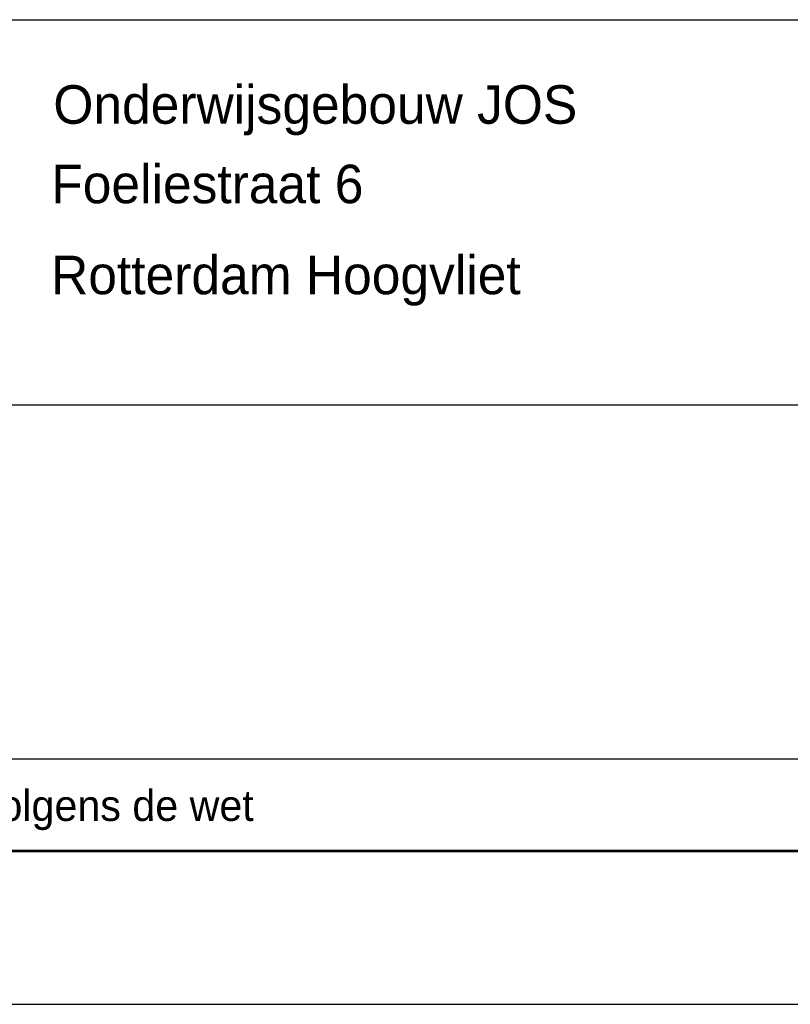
# Model space of a CAD drawing. Extents: x 0 to 84868, y 0 to 29700.
# Tile 6 of 50: x 26782 to 31783, y 0 to 6390. Entities that reach past the tile are written whole.
import ezdxf
from ezdxf.enums import TextEntityAlignment as Align

# ---------------------------------------------------------------- set-up
doc = ezdxf.new("R2010")
doc.units = 0
doc.header["$LTSCALE"] = 100
for name, color, linetype in [('00att025', 2, 'Continuous'), ('00att035', 3, 'Continuous'), ('00att050', 4, 'Continuous'), ('00kad025', 2, 'Continuous'), ('00kad070', 5, 'Continuous'), ('BL$2----', 7, 'Continuous'), ('BL$4----', 7, 'Continuous')]:
    doc.layers.add(name, color=color, linetype=linetype)
doc.styles.add('BURO-018', font='BUROFONT.shx', dxfattribs={"height": 180})
doc.styles.add('BURO-025', font='BUROFONT.shx', dxfattribs={"height": 250})
doc.styles.add('BURO-050', font='BUROFONT.shx', dxfattribs={"height": 500})

# ---------------------------------------------------------------- blocks, each defined once
blk = doc.blocks.new('A3-HOR')
at = {"layer": '00kad025', "linetype": 'Continuous'}
blk.add_line((0, 0), (420, 0), dxfattribs=at)
at = {"layer": '00kad070', "linetype": 'Continuous'}
blk.add_line((10, 10), (410, 10), dxfattribs=at)
blk = doc.blocks.new('STEMPEL GEERDIJK-NIEUW')
at = {"color": 5, "ltscale": 0.5}
for p, q in [((-209.9, 63.9), (-9.9, 63.9)), ((-209.9, 38.9), (-9.9, 38.9)), ((-9.9, 9.9), (-209.9, 9.9))]:
    blk.add_line(p, q, dxfattribs=at)
at = {"ltscale": 0.5}
blk.add_line((-84.9, 15.9), (-233.9, 15.9), dxfattribs=at)
at = {"color": 1, "ltscale": 0.5, "style": 'BURO-018'}
blk.add_text('OPMERKING :  Auteursrecht voorbehouden volgens de wet', height=2, dxfattribs=at).set_placement((-207.9, 11.9))
for tag, p in [('DIVERSEN', (-68.9, 28.9)), ('AANTALBLAD', (-22.9, 28.9))]:
    blk.add_attdef(tag, p, '', height=2, dxfattribs=at)
at = {"layer": '00att025', "color": 1, "linetype": 'Continuous', "style": 'BURO-018'}
for tag, p in [('WZ_GOEDC', (-230.84, 55.442)), ('WZ_GOEDA', (-218.863, 55.442)), ('WZ_GOEDB', (-225.315, 55.031)), ('WZ_INITSC', (-230.84, 40.332)), ('WZ_INITSB', (-224.737, 40.332)), ('WZ_INITSA', (-218.863, 40.332)), ('WZ_DATUMC', (-230.84, 17.774)), ('WZ_DATUMB', (-224.737, 17.774)), ('WZ_DATUMA', (-218.863, 17.774)), ('WZ_CODEC', (-230.84, 10.751)), ('WZ_CODEB', (-224.737, 10.751)), ('WZ_CODEA', (-218.863, 10.751))]:
    blk.add_attdef(tag, text='', height=1.8, rotation=90, dxfattribs=at).set_placement(p, align=Align.MIDDLE_LEFT)
at = {"layer": '00att025', "color": 1, "linetype": 'Continuous'}
for tag, p, height, style in [('TKSCHAAL', (-194.804, 59.901), 2, 'BURO-018'), ('PRDATUM', (-199.225, 49.917), 1.8, 'BURO-018'), ('PRPRLEID', (-179.438, 45.409), 1.8, 'BURO-018'), ('PROPDRGVR1', (-191.434, 32.851), 2.2, 'BURO-025'), ('TK1OMSCHR', (-191.287, 27.025), 2.2, 'BURO-025'), ('TK2OMSCHR', (-191.169, 20.919), 2.2, 'BURO-025'), ('TKFILE', (-63.112, 11.291), 2, 'BURO-018')]:
    blk.add_attdef(tag, p, '', height=height, dxfattribs=dict(at, style=style))
at = {"layer": '00att025', "color": 2, "linetype": 'Continuous'}
for tag, p, height, style in [('PRVRIJ5', (-150.129, 51.989), 2.5, 'BURO-025'), ('PRVRIJ6', (-150.142, 46.083), 2.5, 'BURO-025'), ('PRNUMMER', (-70.447, 33.854), 3.5, 'BURO-050'), ('TKFORMAAT', (-82.528, 17.509), 4, 'BURO-025')]:
    blk.add_attdef(tag, p, '', height=height, dxfattribs=dict(at, style=style))
at = {"layer": '00att025', "color": 1, "linetype": 'Continuous', "style": 'BURO-018'}
blk.add_attdef('TKINIT', text='', height=1.8, dxfattribs=at).set_placement((-179.711, 50.878), align=Align.MIDDLE_LEFT)
at = {"layer": '00att025', "color": 3, "linetype": 'Continuous', "ltscale": 25, "style": 'BURO-025'}
blk.add_attdef('TKFASE', text='', height=4, dxfattribs=at).set_placement((-71.405, 19.481), align=Align.MIDDLE_LEFT)
at = {"layer": '00att035', "color": 2, "linetype": 'Continuous', "style": 'BURO-025'}
blk.add_attdef('PROMSCHR', (-149.998, 57.146), '', height=2.5, dxfattribs=at)
at = {"layer": '00att050', "color": 2, "linetype": 'Continuous', "style": 'BURO-025'}
blk.add_attdef('TKTEKNR', text='', height=4, dxfattribs=at).set_placement((-19.639, 19.603), align=Align.MIDDLE_LEFT)

msp = doc.modelspace()

# ---------------------------------------------------------------- block references
at = {"layer": 'BL$2----', "xscale": 100, "yscale": 100}
msp.add_blockref('A3-HOR', (0, 0), dxfattribs=at)
at = {"layer": 'BL$4----'}
ref = msp.add_blockref('STEMPEL GEERDIJK-NIEUW', (42000, 0), dxfattribs=dict(at, xscale=100, yscale=100))
ref.add_attrib('PROMSCHR', 'Onderwijsgebouw JOS', (27000.2, 5714.6), dxfattribs={"layer": '00att035', "color": 2, "linetype": 'Continuous', "height": 250, "style": 'BURO-025'})
ref.add_attrib('PRVRIJ5', 'Foeliestraat 6', (26987.1, 5198.9), dxfattribs={"layer": '00att025', "color": 2, "linetype": 'Continuous', "height": 250, "style": 'BURO-025'})
ref.add_attrib('PRVRIJ6', 'Rotterdam Hoogvliet', (26985.8, 4608.3), dxfattribs={"layer": '00att025', "color": 2, "linetype": 'Continuous', "height": 250, "style": 'BURO-025'})

doc.saveas('drawing.dxf')
